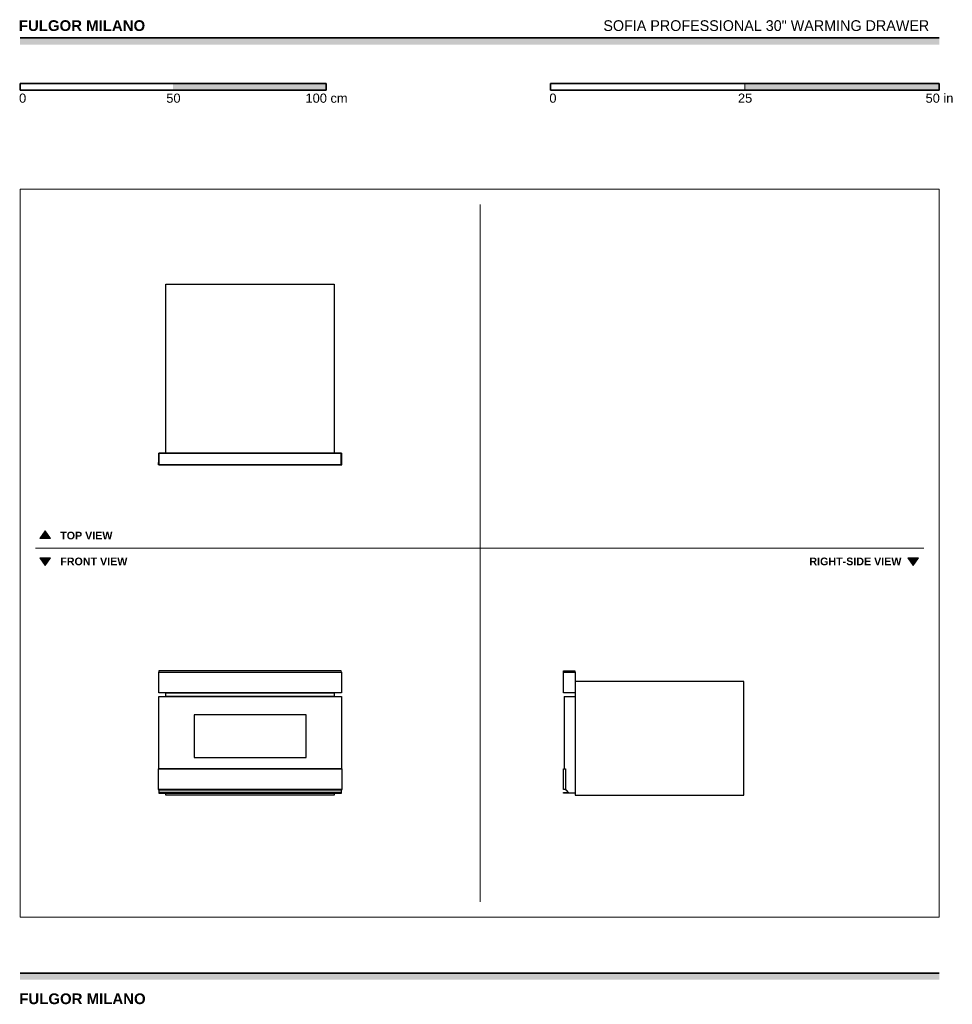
# Model space of a CAD drawing. Header units: millimetres. Extents: x 1899 to 4946, y 1015 to 4230.
import ezdxf

# ---------------------------------------------------------------- set-up
doc = ezdxf.new("R2010")
doc.units = ezdxf.units.MM
for name, color, linetype, lineweight, true_color in [('Annotazioni - Testo_Num_Penna__3', 7, 'Continuous', 18, 0xff6600), ('Disegni e Immagini_Num_Penna__3', 7, 'Continuous', 18, 0xff6600), ('Disegno 2D - Generale_Num_Penna__3', 7, 'Continuous', 18, 0xff6600), ('Disegno 2D - Generale_Num_Penna__82', 7, 'Continuous', 20, 0xaaaaaa)]:
    doc.layers.add(name, color=color, linetype=linetype, lineweight=lineweight, true_color=true_color)
for name, color, linetype, lineweight in [('Disegni e Immagini_Num_Penna__1', 7, 'Continuous', 13), ('Disegni e Immagini_Num_Penna__7', 7, 'Continuous', 35), ('Disegno 2D - Generale_Num_Penna__1', 7, 'Continuous', 13)]:
    doc.layers.add(name, color=color, linetype=linetype, lineweight=lineweight)
doc.layers.add('Layer1', color=7, linetype='Continuous')
doc.styles.add('GENERATED_STYLE_1', font='arial.ttf')
doc.styles.add('GENERATED_STYLE_2', font='txt')

msp = doc.modelspace()

# ---------------------------------------------------------------- hatches: boundary and pattern name
at = {"layer": 'Disegni e Immagini_Num_Penna__7', "linetype": 'Continuous', "lineweight": 35}
for points in [[(4902.6, 4148.9), (4902.6, 4170.9), (1900, 4170.9), (1900, 4148.9)], [(2900, 4000.5), (2900, 4022.5), (2400, 4022.5), (2400, 4000.5)], [(4902.6, 4000.5), (4902.6, 4022.5), (4267.6, 4022.5), (4267.6, 4000.5)], [(4902.6, 1095.4), (4902.6, 1117.4), (1900, 1117.4), (1900, 1095.4)]]:
    msp.add_hatch(color=7, dxfattribs=at).paths.add_polyline_path(points)
at = {"layer": 'Disegno 2D - Generale_Num_Penna__3', "linetype": 'Continuous', "lineweight": 18, "true_color": 0xff6600}
for points in [[(1999.6, 2536.2), (1964.5, 2536.2), (1982.1, 2561.4)], [(1999.6, 2473.2), (1964.5, 2473.2), (1982.1, 2448)], [(4834.9, 2473.2), (4799.8, 2473.2), (4817.3, 2448)]]:
    msp.add_hatch(color=30, dxfattribs=at).paths.add_polyline_path(points)

# ---------------------------------------------------------------- linework, layer by layer
at = {"layer": 'Disegni e Immagini_Num_Penna__1', "color": 7, "linetype": 'Continuous', "lineweight": 13}
for p, q in [((1900, 3677.2), (4902.6, 3677.2)), ((1900, 3677.2), (1900, 1300)), ((4902.6, 3677.2), (4902.6, 1300)), ((1900, 1300), (4902.6, 1300))]:
    msp.add_line(p, q, dxfattribs=at)
at = {"layer": 'Disegni e Immagini_Num_Penna__3', "color": 30, "linetype": 'Continuous', "lineweight": 18, "true_color": 0xff6600}
for p, q in [((3402.6, 3627.2), (3402.6, 1350)), ((1950, 2504.7), (4852.6, 2504.7))]:
    msp.add_line(p, q, dxfattribs=at)
at = {"layer": 'Disegni e Immagini_Num_Penna__7', "color": 7, "linetype": 'Continuous', "lineweight": 35}
for p, q in [((1900, 4170.9), (4902.6, 4170.9)), ((1900, 4022.5), (1900, 4000.5)), ((1900, 4022.5), (2900, 4022.5)), ((2900, 4022.5), (2900, 4000.5)), ((3632.6, 4022.5), (3886.6, 4022.5)), ((3632.6, 4022.5), (3632.6, 4000.5)), ((4902.6, 4022.5), (4902.6, 4000.5)), ((1900, 4000.5), (2000, 4000.5)), ((3632.6, 4000.5), (4902.6, 4000.5)), ((1900, 1117.4), (4902.6, 1117.4))]:
    msp.add_line(p, q, dxfattribs=at)
at = {"layer": 'Disegni e Immagini_Num_Penna__7', "color": 7, "linetype": 'Continuous', "lineweight": 35, "flags": 128}
for points in [[(3886.6, 4022.5), (4902.6, 4022.5)], [(2000, 4000.5), (2900, 4000.5)]]:
    msp.add_lwpolyline(points, dxfattribs=at)
at = {"layer": 'Disegno 2D - Generale_Num_Penna__1', "color": 7, "linetype": 'Continuous', "lineweight": 13, "flags": 128}
for points in [[(1999.6, 2536.2), (1964.5, 2536.2), (1982.1, 2561.4)], [(1999.6, 2473.2), (1964.5, 2473.2), (1982.1, 2448)], [(4834.9, 2473.2), (4799.8, 2473.2), (4817.3, 2448)]]:
    msp.add_lwpolyline(points, close=True, dxfattribs=at)
at = {"layer": 'Disegno 2D - Generale_Num_Penna__82', "color": 253, "linetype": 'Continuous', "lineweight": 20, "true_color": 0xaaaaaa}
msp.add_line((4267.6, 4022.5), (4267.6, 4000.5), dxfattribs=at)
at = {"layer": 'Layer1'}
for p, q in [((2352.8, 2814.5), (2353.2, 2814.1)), ((2949.8, 2814.5), (2949.4, 2814.1)), ((2351.6, 2777.3), (2351.6, 2784.3)), ((2351.6, 2784.3), (2352.8, 2784.3)), ((2352.8, 2777.3), (2351.6, 2777.3)), ((2353.2, 2777.6), (2352.8, 2777.3)), ((2949.4, 2777.6), (2949.8, 2777.3)), ((2950.6, 2784.3), (2949.8, 2784.3)), ((2949.8, 2777.3), (2950.6, 2777.3)), ((2950.6, 2777.3), (2950.6, 2784.3)), ((3677.9, 2020.7), (3677.9, 1784)), ((3677.9, 2020.7), (3712.9, 2020.7))]:
    msp.add_line(p, q, dxfattribs=at)
for points in [[(2376.4, 3366.6), (2926.2, 3366.6), (2926.2, 2815.3), (2376.4, 2815.3)], [(2352.8, 2815.3), (2949.8, 2815.3), (2949.8, 2777.3), (2352.8, 2777.3)], [(2949.8, 2814.5), (2352.8, 2814.5), (2352.8, 2777.3), (2949.8, 2777.3)], [(2353.2, 2777.6), (2949.4, 2777.6), (2949.4, 2814.1), (2353.2, 2814.1)], [(2949.8, 2032.2), (2352.8, 2032.2), (2352.8, 2099.9), (2949.8, 2099.9)], [(3713.2, 2032.2), (3675.2, 2032.2), (3675.2, 2099.9), (3713.2, 2099.9)], [(2376.4, 2032.2), (2926.2, 2032.2), (2926.2, 2020.7), (2376.4, 2020.7)], [(2352.8, 2020.7), (2949.8, 2020.7), (2949.8, 1784), (2352.8, 1784)], [(2468.3, 1820.8), (2834.3, 1820.8), (2834.3, 1960.5), (2468.3, 1960.5)], [(2950.6, 1716.3), (2351.6, 1716.3), (2351.6, 1784), (2950.6, 1784)], [(3682.2, 1716.3), (3675.2, 1716.3), (3675.2, 1784), (3682.2, 1784)], [(2352.8, 1716.2), (2949.8, 1716.2), (2949.8, 1714.2), (2352.8, 1714.2)], [(2949.8, 1714.2), (2352.8, 1714.2), (2352.8, 1707.4), (2949.8, 1707.4)], [(2352.8, 1707.4), (2949.8, 1707.4), (2949.8, 1706.6), (2352.8, 1706.6)], [(2949.8, 1706.6), (2352.8, 1706.6), (2352.8, 1704.4), (2949.8, 1704.4)], [(2376.4, 1704.4), (2926.2, 1704.4), (2926.2, 1697.8), (2376.4, 1697.8)]]:
    msp.add_lwpolyline(points, close=True, dxfattribs=at)
for points in [[(2353.2, 2104.7), (2352.8, 2100.2), (2949.8, 2100.2), (2949.4, 2104.7), (2353.2, 2104.7)], [(3675.2, 2100.2), (3675.5, 2104.7), (3712, 2104.7), (3712.4, 2100.2), (3675.2, 2100.2)], [(3712.9, 2032.2), (3712.9, 1697.8), (4264.5, 1697.8), (4264.5, 2068.9), (3713.2, 2068.9)], [(3712.9, 1704.4), (3675.2, 1704.4), (3675.2, 1706.6), (3691.3, 1707.4), (3684.6, 1714.2), (3677.9, 1716.2)]]:
    msp.add_lwpolyline(points, dxfattribs=at)

# ---------------------------------------------------------------- texts
at = {"layer": 'Annotazioni - Testo_Num_Penna__3', "color": 30, "linetype": 'Continuous', "lineweight": 18, "true_color": 0xff6600, "attachment_point": 2, "style": 'GENERATED_STYLE_2'}
for s, insert, char_height in [('\\A1;{\\pqc;\\fArial|b1|i0|c0|p34;FULGOR MILANO}', (2102.2, 4228.5), 35), ('\\A1;SOFIA PROFESSIONAL 30" WARMING DRAWER', (4337.8, 4228.5), 35), ('\\A1;{\\pqc;\\fArial|b1|i0|c0|p34;TOP VIEW}', (2116.3, 2558.4), 25), ('\\A1;{\\pqc;\\fArial|b1|i0|c0|p34;FRONT VIEW}', (2140.8, 2474), 25), ('\\A1;{\\pqc;\\fArial|b1|i0|c0|p34;RIGHT-SIDE VIEW}', (4628.9, 2474), 25), ('\\A1;{\\pqc;\\fArial|b1|i0|c0|p34;FULGOR MILANO}', (2103.7, 1050.9), 35)]:
    msp.add_mtext(s, dxfattribs=dict(at, insert=insert, char_height=char_height))
at = {"layer": 'Disegni e Immagini_Num_Penna__7', "color": 7, "linetype": 'Continuous', "lineweight": 35, "char_height": 30, "attachment_point": 7, "style": 'GENERATED_STYLE_1'}
for s, insert in [('\\A1;{\\pql;\\fArial|b0|i0|c0|p34;0}', (1896.6, 3958.7)), ('\\A1;{\\pql;\\fArial|b0|i0|c0|p34;50}', (2377.6, 3958.7)), ('\\A1;{\\pql;\\fArial|b0|i0|c0|p34;100 cm}', (2832.4, 3958.7)), ('\\A1;{\\pql;\\fArial|b0|i0|c0|p34;0}', (3629.1, 3958.7)), ('\\A1;{\\pql;\\fArial|b0|i0|c0|p34;25}', (4245.2, 3958.7)), ('\\A1;{\\pql;\\fArial|b0|i0|c0|p34;50 in}', (4858.2, 3958.7))]:
    msp.add_mtext(s, dxfattribs=dict(at, insert=insert))

doc.saveas('drawing.dxf')
